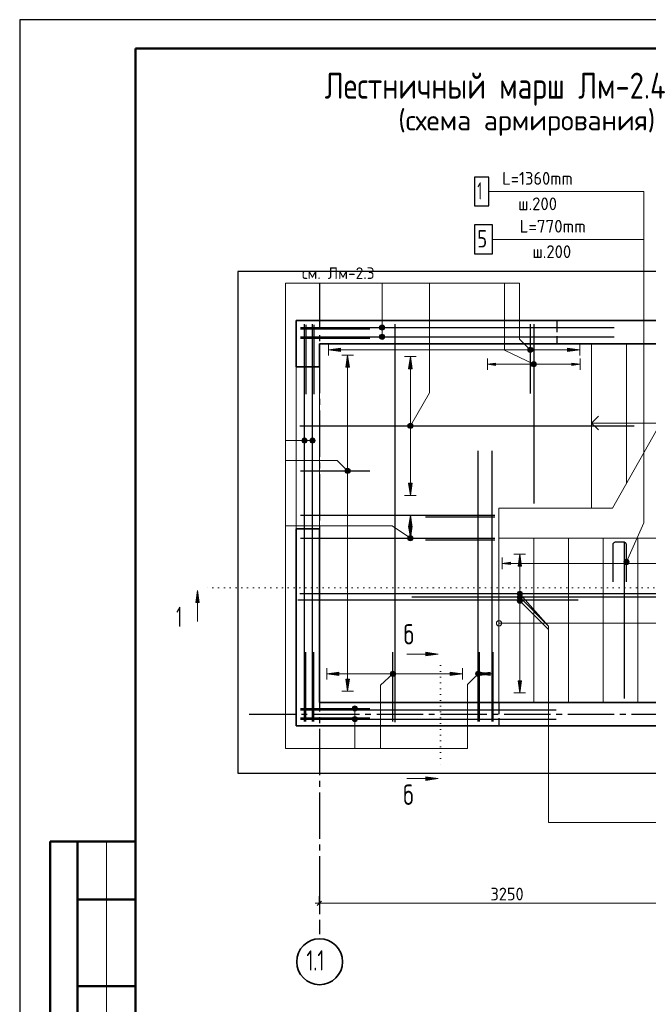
# Model space of a CAD drawing. Header units: millimetres. Extents: x 0 to 21000, y 0 to 14850.
# Tile 2 of 9: x 0 to 5428, y 6344 to 14850. Entities that reach past the tile are written whole.
import ezdxf

# ---------------------------------------------------------------- set-up
doc = ezdxf.new("R2010")
doc.units = ezdxf.units.MM
for name, pattern in [('______2', [135, 100, -35]), ('______5', [550, 400, -50, 50, -50]), ('______9', [50, 0, -50])]:
    doc.linetypes.add(name, pattern=pattern)
for name, color, linetype, lineweight in [('Standard', 7, 'Continuous', 25), ('Обрамление П-обр. равн.', 7, 'Continuous', 25), ('Общий01', 7, 'Continuous', 13), ('Общий02', 7, 'Continuous', 18), ('Позиционная метка линия выноска', 7, 'Continuous', 13), ('Размерная линия_ общее', 7, 'Continuous', 13), ('Текст_ общее', 7, 'Continuous', 25), ('Фоновоя арматура Х1', 7, 'Continuous', 25)]:
    doc.layers.add(name, color=color, linetype=linetype, lineweight=lineweight)
doc.layers.add('ЖБ Лестница', color=7, linetype='Continuous', lineweight=25, true_color=0xe0e0ff)
doc.layers.add('ЖБ Стена верхний уровень', color=7, linetype='Continuous', lineweight=25, true_color=0x006e00)
doc.layers.add('Оси', color=7, linetype='______5', true_color=0x656565)
doc.styles.add('ISOCPEUR', font='txt')

msp = doc.modelspace()

# ---------------------------------------------------------------- hatches: boundary and pattern name
at = {"layer": 'Обрамление П-обр. равн.', "linetype": 'Continuous', "lineweight": 13, "transparency": 33554687}
msp.add_hatch(color=7, dxfattribs=at).paths.add_polyline_path([(4236.7, 10143), (4166.7, 10153), (4236.7, 10163)], flags=16)
at = {"layer": 'Общий01', "linetype": 'Continuous', "lineweight": 13, "transparency": 33554687}
for points in [[(1520.1, 9814.9), (1535.1, 9919.9), (1550.1, 9814.9)], [(3508, 9385), (3613, 9370), (3508, 9355)], [(3508, 8308.4), (3613, 8293.4), (3508, 8278.4)]]:
    msp.add_hatch(color=7, dxfattribs=at).paths.add_polyline_path(points, flags=16)
at = {"layer": 'Общий02', "linetype": 'Continuous', "lineweight": 13, "transparency": 33554687}
for points in [[(2771.3, 11983.1), (2666.3, 11998.1), (2771.3, 12013.1)], [(2816.5, 11847.4), (2831.5, 11952.4), (2846.5, 11847.4)], [(2816.5, 11847.4), (2831.5, 11952.4), (2846.5, 11847.4)], [(3358.3, 11834.9), (3373.3, 11939.9), (3388.3, 11834.9)], [(3358.1, 10465.3), (3373.1, 10570.3), (3388.1, 10465.3)], [(4303.1, 10128.3), (4318.1, 10233.3), (4333.1, 10128.3)], [(3717.8, 9214.1), (3822.8, 9199.1), (3717.8, 9184.2)], [(3717.8, 9214.1), (3822.8, 9199.1), (3717.8, 9184.2)], [(3973.5, 9214.1), (4078.5, 9199.1), (3973.5, 9184.2)], [(3973.5, 9214.1), (4078.5, 9199.1), (3973.5, 9184.2)]]:
    msp.add_hatch(color=7, dxfattribs=at).paths.add_polyline_path(points, flags=16)
for points in [[(4730.3, 11983.1), (4835.3, 11998.1), (4730.3, 12013.1)], [(3358.3, 10845.2), (3373.3, 10740.2), (3388.3, 10845.2)], [(3358.1, 10475.3), (3373.1, 10370.3), (3388.1, 10475.3)], [(2755.8, 9214.1), (2650.8, 9199.1), (2755.8, 9184.2)], [(2755.8, 9214.1), (2650.8, 9199.1), (2755.8, 9184.2)], [(4063.5, 9214.1), (3958.5, 9199.1), (4063.5, 9184.2)], [(4063.5, 9214.1), (3958.5, 9199.1), (4063.5, 9184.2)], [(2816.5, 9153.4), (2831.5, 9048.4), (2846.5, 9153.4)], [(2816.5, 9153.4), (2831.5, 9048.4), (2846.5, 9153.4)], [(4303.1, 9138.6), (4318.1, 9033.6), (4333.1, 9138.6)]]:
    msp.add_hatch(color=7, dxfattribs=at).paths.add_polyline_path(points)
at = {"layer": 'Текст_ общее', "linetype": 'Continuous', "lineweight": 13, "transparency": 33554687}
for points in [[(3148.1, 12201.6), (3109.4, 12201.6), (3106.2, 12190.4)], [(3148.1, 12201.6), (3106.2, 12190.4), (3151.2, 12190.4)], [(3151.2, 12190.4), (3106.2, 12190.4), (3109.4, 12179.1)], [(3140, 12209.7), (3117.5, 12209.7), (3109.4, 12201.6)], [(3140, 12209.7), (3109.4, 12201.6), (3148.1, 12201.6)], [(3151.2, 12190.4), (3109.4, 12179.1), (3148.1, 12179.1)], [(3148.1, 12179.1), (3109.4, 12179.1), (3117.5, 12171)], [(3117.5, 12209.7), (3140, 12209.7), (3128.7, 12212.9)], [(3148.1, 12179.1), (3117.5, 12171), (3140, 12171)], [(3140, 12171), (3117.5, 12171), (3128.7, 12167.9)], [(3148.1, 12121.6), (3109.4, 12121.6), (3106.2, 12110.4)], [(3148.1, 12121.6), (3106.2, 12110.4), (3151.2, 12110.4)], [(3151.2, 12110.4), (3106.2, 12110.4), (3109.4, 12099.1)], [(3140, 12129.7), (3117.5, 12129.7), (3109.4, 12121.6)], [(3140, 12129.7), (3109.4, 12121.6), (3148.1, 12121.6)], [(3151.2, 12110.4), (3109.4, 12099.1), (3148.1, 12099.1)], [(3148.1, 12099.1), (3109.4, 12099.1), (3117.5, 12091)], [(3117.5, 12129.7), (3140, 12129.7), (3128.7, 12132.9)], [(3148.1, 12099.1), (3117.5, 12091), (3140, 12091)], [(3140, 12091), (3117.5, 12091), (3128.7, 12087.9)], [(4387.4, 12003.9), (4403.3, 12019.8), (4393.1, 12014.1)], [(4403.3, 12019.8), (4387.4, 12003.9), (4387.4, 11992.4)], [(4403.3, 12019.8), (4387.4, 11992.4), (4414.8, 12019.8)], [(4414.8, 12019.8), (4387.4, 11992.4), (4393.1, 11982.2)], [(4414.8, 12019.8), (4393.1, 11982.2), (4424.9, 12014.1)], [(4424.9, 12014.1), (4393.1, 11982.2), (4403.3, 11976.5)], [(4424.9, 12014.1), (4403.3, 11976.5), (4430.7, 12003.9)], [(4430.7, 12003.9), (4403.3, 11976.5), (4414.8, 11976.5)], [(4430.7, 12003.9), (4414.8, 11976.5), (4430.7, 11992.4)], [(4430.7, 11992.4), (4414.8, 11976.5), (4424.9, 11982.2)], [(4416, 11872.3), (4425.8, 11892.5), (4418, 11883.8)], [(4425.8, 11892.5), (4416, 11872.3), (4419.7, 11861.5)], [(4425.8, 11892.5), (4419.7, 11861.5), (4436.6, 11896.3)], [(4436.6, 11896.3), (4419.7, 11861.5), (4428.5, 11853.7)], [(4436.6, 11896.3), (4428.5, 11853.7), (4448.1, 11894.2)], [(4448.1, 11894.2), (4428.5, 11853.7), (4440, 11851.7)], [(4448.1, 11894.2), (4440, 11851.7), (4456.8, 11886.5)], [(4456.8, 11886.5), (4440, 11851.7), (4450.8, 11855.4)], [(4456.8, 11886.5), (4450.8, 11855.4), (4460.6, 11875.7)], [(4460.6, 11875.7), (4450.8, 11855.4), (4458.5, 11864.2)], [(3392.8, 11329.2), (3353.8, 11351.8), (3350.9, 11340.5)], [(3392.8, 11329.2), (3350.9, 11340.5), (3384.4, 11321.1)], [(3384.4, 11321.1), (3350.9, 11340.5), (3353.9, 11329.4)], [(3395.7, 11340.6), (3362.2, 11360), (3353.8, 11351.8)], [(3395.7, 11340.6), (3353.8, 11351.8), (3392.8, 11329.2)], [(3384.4, 11321.1), (3353.9, 11329.4), (3373.3, 11318.2)], [(3373.3, 11318.2), (3353.9, 11329.4), (3362, 11321.1)], [(3392.7, 11351.6), (3373.3, 11362.9), (3362.2, 11360)], [(3392.7, 11351.6), (3362.2, 11360), (3395.7, 11340.6)], [(3373.3, 11362.9), (3392.7, 11351.6), (3384.6, 11360)], [(2439.3, 11225.4), (2447.4, 11194.8), (2447.4, 11233.5)], [(2447.4, 11233.5), (2458.6, 11191.6), (2458.6, 11236.6)], [(2447.4, 11233.5), (2447.4, 11194.8), (2458.6, 11191.6)], [(2458.6, 11236.6), (2458.6, 11191.6), (2469.9, 11194.8)], [(2458.6, 11236.6), (2469.9, 11194.8), (2469.9, 11233.5)], [(2469.9, 11233.5), (2469.9, 11194.8), (2478, 11202.9)], [(2469.9, 11233.5), (2478, 11202.9), (2478, 11225.4)], [(2509.3, 11225.4), (2517.4, 11194.8), (2517.4, 11233.5)], [(2517.4, 11233.5), (2528.6, 11191.6), (2528.6, 11236.6)], [(2517.4, 11233.5), (2517.4, 11194.8), (2528.6, 11191.6)], [(2528.6, 11236.6), (2528.6, 11191.6), (2539.9, 11194.8)], [(2528.6, 11236.6), (2539.9, 11194.8), (2539.9, 11233.5)], [(2539.9, 11233.5), (2539.9, 11194.8), (2548, 11202.9)], [(2539.9, 11233.5), (2548, 11202.9), (2548, 11225.4)], [(2439.3, 11202.9), (2439.3, 11225.4), (2436.1, 11214.1)], [(2439.3, 11225.4), (2439.3, 11202.9), (2447.4, 11194.8)], [(2478, 11225.4), (2478, 11202.9), (2481.1, 11214.1)], [(2509.3, 11202.9), (2509.3, 11225.4), (2506.1, 11214.1)], [(2509.3, 11225.4), (2509.3, 11202.9), (2517.4, 11194.8)], [(2548, 11225.4), (2548, 11202.9), (2551.1, 11214.1)], [(2809.9, 10958.2), (2825.9, 10974), (2815.7, 10968.4)], [(2825.9, 10974), (2809.9, 10958.2), (2809.9, 10946.7)], [(2825.9, 10974), (2809.9, 10946.7), (2837.3, 10974)], [(2837.3, 10974), (2809.9, 10946.7), (2815.5, 10936.5)], [(2837.3, 10974), (2815.5, 10936.5), (2847.5, 10968.2)], [(2847.5, 10968.2), (2815.5, 10936.5), (2825.7, 10930.8)], [(2847.5, 10968.2), (2825.7, 10930.8), (2853.2, 10958)], [(2853.2, 10958), (2825.7, 10930.8), (2837.1, 10930.7)], [(2853.2, 10958), (2837.1, 10930.7), (2853.1, 10946.5)], [(2853.1, 10946.5), (2837.1, 10930.7), (2847.3, 10936.4)], [(3350.8, 10371.9), (3363.4, 10390.5), (3354.5, 10382.9)], [(3363.4, 10390.5), (3350.8, 10371.9), (3353, 10360.6)], [(3363.4, 10390.5), (3353, 10360.6), (3374.7, 10392.7)], [(3374.7, 10392.7), (3353, 10360.6), (3360.5, 10351.7)], [(3374.7, 10392.7), (3360.5, 10351.7), (3385.8, 10389)], [(3385.8, 10389), (3360.5, 10351.7), (3371.6, 10348)], [(3385.8, 10389), (3371.6, 10348), (3393.3, 10380)], [(3393.3, 10380), (3371.6, 10348), (3382.9, 10350.2)], [(3393.3, 10380), (3382.9, 10350.2), (3395.5, 10368.8)], [(3395.5, 10368.8), (3382.9, 10350.2), (3391.8, 10357.7)], [(5260.7, 10156.4), (5219.5, 10174.6), (5217.8, 10163)], [(5260.7, 10156.4), (5217.8, 10163), (5253.2, 10147.4)], [(5253.2, 10147.4), (5217.8, 10163), (5222, 10152.3)], [(5262.3, 10168), (5226.9, 10183.6), (5219.5, 10174.6)], [(5262.3, 10168), (5219.5, 10174.6), (5260.7, 10156.4)], [(5253.2, 10147.4), (5222, 10152.3), (5242.6, 10143.3)], [(5242.6, 10143.3), (5222, 10152.3), (5231, 10144.9)], [(5258.2, 10178.7), (5237.6, 10187.7), (5226.9, 10183.6)], [(5258.2, 10178.7), (5226.9, 10183.6), (5262.3, 10168)], [(5237.6, 10187.7), (5258.2, 10178.7), (5249.1, 10186.1)], [(4296.2, 9886.1), (4325.1, 9911.8), (4313.7, 9912.5)], [(4296.2, 9886.1), (4313.7, 9912.5), (4296.9, 9897.5)], [(4301.3, 9875.6), (4325.1, 9911.8), (4296.2, 9886.1)], [(4302.2, 9844.7), (4323.9, 9882.2), (4296.5, 9854.9)], [(4296.5, 9854.9), (4323.9, 9882.2), (4312.5, 9882.2)], [(4296.5, 9854.9), (4312.5, 9882.2), (4296.5, 9866.3)], [(4296.5, 9866.3), (4312.5, 9882.2), (4302.3, 9876.5)], [(4296.9, 9897.5), (4313.7, 9912.5), (4303.2, 9907.4)], [(4301.3, 9875.6), (4335, 9905.5), (4325.1, 9911.8)], [(4311.1, 9869.3), (4335, 9905.5), (4301.3, 9875.6)], [(4302.2, 9844.7), (4334.1, 9876.4), (4323.9, 9882.2)], [(4312.4, 9838.9), (4334.1, 9876.4), (4302.2, 9844.7)], [(4311.1, 9869.3), (4340.1, 9895), (4335, 9905.5)], [(4322.6, 9868.6), (4340.1, 9895), (4311.1, 9869.3)], [(4312.4, 9838.9), (4339.8, 9866.2), (4334.1, 9876.4)], [(4322.6, 9868.6), (4339.4, 9883.5), (4340.1, 9895)], [(4339.4, 9883.5), (4322.6, 9868.6), (4333.1, 9873.7)], [(4302.2, 9814.6), (4323.9, 9852.2), (4296.5, 9824.8)], [(4296.5, 9824.8), (4323.9, 9852.2), (4312.4, 9852.2)], [(4296.5, 9824.8), (4312.4, 9852.2), (4296.5, 9836.3)], [(4296.5, 9836.3), (4312.4, 9852.2), (4302.2, 9846.4)], [(4302.2, 9814.6), (4334, 9846.4), (4323.9, 9852.2)], [(4312.4, 9808.9), (4334, 9846.4), (4302.2, 9814.6)], [(4323.8, 9838.9), (4339.8, 9866.2), (4312.4, 9838.9)], [(4312.4, 9808.9), (4339.8, 9836.3), (4334, 9846.4)], [(4323.9, 9808.9), (4339.8, 9836.3), (4312.4, 9808.9)], [(4323.8, 9838.9), (4339.8, 9854.7), (4339.8, 9866.2)], [(4339.8, 9854.7), (4323.8, 9838.9), (4334, 9844.6)], [(4323.9, 9808.9), (4339.8, 9824.8), (4339.8, 9836.3)], [(4339.8, 9824.8), (4323.9, 9808.9), (4334, 9814.6)], [(3200.9, 9194.3), (3227.6, 9177.3), (3201.4, 9205.8)], [(3216.2, 9177.8), (3200.9, 9194.3), (3206.2, 9183.9)], [(3200.9, 9194.3), (3216.2, 9177.8), (3227.6, 9177.3)], [(3201.4, 9205.8), (3238, 9182.6), (3207.5, 9215.7)], [(3201.4, 9205.8), (3227.6, 9177.3), (3238, 9182.6)], [(3207.5, 9215.7), (3244.2, 9192.5), (3218, 9221)], [(3207.5, 9215.7), (3238, 9182.6), (3244.2, 9192.5)], [(3218, 9221), (3244.2, 9192.5), (3244.6, 9204)], [(3218, 9221), (3244.6, 9204), (3229.4, 9220.5)], [(3229.4, 9220.5), (3244.6, 9204), (3239.3, 9214.4)], [(3936.9, 9204.9), (3974.4, 9183.2), (3942.6, 9215.1)], [(3936.9, 9193.4), (3964.3, 9177.5), (3936.9, 9204.9)], [(3936.9, 9204.9), (3964.3, 9177.5), (3974.4, 9183.2)], [(3952.8, 9177.5), (3936.9, 9193.4), (3942.6, 9183.2)], [(3936.9, 9193.4), (3952.8, 9177.5), (3964.3, 9177.5)], [(3942.6, 9215.1), (3980.2, 9193.4), (3952.8, 9220.8)], [(3942.6, 9215.1), (3974.4, 9183.2), (3980.2, 9193.4)], [(3952.8, 9220.8), (3980.2, 9193.4), (3980.2, 9204.9)], [(3952.8, 9220.8), (3980.2, 9204.9), (3964.3, 9220.8)], [(3964.3, 9220.8), (3980.2, 9204.9), (3974.4, 9215.1)], [(2872, 8900.1), (2917, 8900.1), (2913.9, 8911.3)], [(2872, 8900.1), (2913.9, 8911.3), (2875.2, 8911.3)], [(2875.2, 8888.8), (2917, 8900.1), (2872, 8900.1)], [(2875.2, 8911.3), (2913.9, 8911.3), (2905.8, 8919.4)], [(2875.2, 8911.3), (2905.8, 8919.4), (2883.3, 8919.4)], [(2875.2, 8888.8), (2913.9, 8888.8), (2917, 8900.1)], [(2883.3, 8880.7), (2913.9, 8888.8), (2875.2, 8888.8)], [(2883.3, 8919.4), (2905.8, 8919.4), (2894.5, 8922.6)], [(2883.3, 8880.7), (2905.8, 8880.7), (2913.9, 8888.8)], [(2905.8, 8880.7), (2883.3, 8880.7), (2894.5, 8877.6)], [(2872, 8808.1), (2917, 8808.1), (2913.9, 8819.4)], [(2872, 8808.1), (2913.9, 8819.4), (2875.2, 8819.4)], [(2875.2, 8796.9), (2917, 8808.1), (2872, 8808.1)], [(2875.2, 8819.4), (2913.9, 8819.4), (2905.8, 8827.5)], [(2875.2, 8819.4), (2905.8, 8827.5), (2883.3, 8827.5)], [(2875.2, 8796.9), (2913.9, 8796.9), (2917, 8808.1)], [(2883.3, 8788.8), (2913.9, 8796.9), (2875.2, 8796.9)], [(2883.3, 8827.5), (2905.8, 8827.5), (2894.5, 8830.6)], [(2883.3, 8788.8), (2905.8, 8788.8), (2913.9, 8796.9)], [(2905.8, 8788.8), (2883.3, 8788.8), (2894.5, 8785.6)]]:
    msp.add_hatch(color=7, dxfattribs=at).paths.add_polyline_path(points)
at = {"layer": 'Фоновоя арматура Х1', "linetype": 'Continuous', "lineweight": 13, "transparency": 33554687}
msp.add_hatch(color=7, dxfattribs=at).paths.add_polyline_path([(4108.3, 11864), (4038.3, 11874), (4108.3, 11884)], flags=16)
msp.add_hatch(color=7, dxfattribs=at).paths.add_polyline_path([(4108.3, 11864), (4038.3, 11874), (4108.3, 11884)], flags=16)
msp.add_hatch(color=7, dxfattribs=at).paths.add_polyline_path([(4768.3, 11864), (4838.3, 11874), (4768.3, 11884)])
msp.add_hatch(color=7, dxfattribs=at).paths.add_polyline_path([(4768.3, 11864), (4838.3, 11874), (4768.3, 11884)])

# ---------------------------------------------------------------- linework, layer by layer
at = {"color": 7, "linetype": 'Continuous', "lineweight": 25, "transparency": 33554687}
for p, q in [((2424.6, 12190.4), (5132.6, 12190.3)), ((2424.6, 12190.4), (5132.6, 12190.3)), ((2458.5, 8786.5), (2458.7, 12219.4)), ((2458.5, 8786.5), (2458.7, 12219.4)), ((2528.5, 8786.5), (2528.7, 12219.4)), ((2528.5, 8786.5), (2528.7, 12219.4)), ((2424.6, 12110.4), (5132.6, 12110.3)), ((2424.6, 12110.4), (5132.6, 12110.3)), ((2419.4, 11340.5), (5305.7, 11340.5)), ((3958.5, 8786.5), (3958.7, 11124.7)), ((3958.5, 8786.5), (3958.7, 11124.7)), ((4078.5, 8786.5), (4078.7, 11124.7)), ((4078.5, 8786.5), (4078.7, 11124.7)), ((2424.6, 10570.4), (4102.6, 10570.3)), ((2424.6, 10570.4), (4102.6, 10570.3)), ((2424.6, 10370.4), (4102.6, 10370.3)), ((2424.6, 10370.4), (4102.6, 10370.3)), ((2419.6, 9891.6), (8492.6, 9891.6)), ((9057.6, 9860.5), (3384.7, 9860.5)), ((2424.6, 8888.1), (4632.6, 8888.2)), ((2424.6, 8888.1), (4632.6, 8888.2)), ((2424.6, 8808.1), (4632.6, 8808.2)), ((2424.6, 8808.1), (4632.6, 8808.2))]:
    msp.add_line(p, q, dxfattribs=at)
at = {"layer": 'Standard', "color": 7, "linetype": 'Continuous', "lineweight": 25, "transparency": 33554687}
msp.add_line((1000, 14600), (1000, 529.1), dxfattribs=at)
at = {"layer": 'Standard', "color": 7, "linetype": 'Continuous', "lineweight": 50, "transparency": 33554687}
for p, q in [((3.1, 7750), (0, 7750)), ((1000, 7750), (263.4, 7750)), ((263.4, 7750), (263.4, 4500)), ((263.4, 7750), (263.4, 4500)), ((500, 7750), (500, 4500)), ((1000, 7250), (500, 7250)), ((1000, 6500), (500, 6500))]:
    msp.add_line(p, q, dxfattribs=at)
at = {"layer": 'Standard', "color": 7, "linetype": 'Continuous', "lineweight": 13, "transparency": 33554687}
msp.add_line((750, 7750), (750, 4500), dxfattribs=at)
at = {"layer": 'Standard', "color": 7, "linetype": 'Continuous', "lineweight": 25, "transparency": 33554687}
msp.add_lwpolyline([(0, 0), (21000, 0), (21000, 14850), (0, 14850), (0, 0)], close=True, dxfattribs=at)
at = {"layer": 'Standard', "color": 7, "linetype": 'Continuous', "lineweight": 13, "transparency": 33554687}
msp.add_lwpolyline([(21000, 14850), (0, 14850), (0, 0), (21000, 0), (21000, 14850)], dxfattribs=at)
at = {"layer": 'Standard', "color": 7, "linetype": 'Continuous', "lineweight": 50, "transparency": 33554687}
msp.add_lwpolyline([(1000, 14600), (20750, 14600), (20750, 250), (1000, 250), (1000, 14600)], close=True, dxfattribs=at)
at = {"layer": 'Standard', "color": 254, "linetype": 'Continuous', "lineweight": 25, "true_color": 0xc4c4ff, "transparency": 33554687}
msp.add_lwpolyline([(1883, 8340.8), (9518.9, 8340.8), (9518.9, 12673.7), (1883, 12673.7), (1883, 8340.8)], dxfattribs=at)
at = {"layer": 'ЖБ Лестница', "color": 253, "linetype": 'Continuous', "lineweight": 13, "true_color": 0xa0a0a0, "transparency": 33554687}
for p, q in [((4938.6, 12050.5), (4938.6, 10630.5)), ((5118.6, 10630.5), (5918.4, 12050.5)), ((5238.6, 12050.5), (5238.6, 10843.6)), ((4998.6, 11425.5), (4938.6, 11365.5)), ((5538.6, 11365.5), (4938.6, 11365.5)), ((4938.6, 11365.5), (5013.6, 11365.5)), ((4938.6, 11365.5), (4938.6, 11365.5)), ((4938.6, 11365.5), (4938.6, 11365.5)), ((4938.6, 11365.5), (4938.6, 11365.5)), ((4938.6, 11365.5), (4998.6, 11305.5)), ((4138.4, 10630.5), (4138.4, 10370.5)), ((5118.6, 10630.5), (4138.4, 10630.5)), ((4138.4, 10370.5), (4138.6, 10370.5)), ((5776.8, 10370.5), (4138.6, 10370.5)), ((4138.6, 10370.5), (4138.6, 9635.5)), ((4438.6, 10370.5), (4438.6, 8950.5)), ((4738.6, 10370.5), (4738.6, 8950.5)), ((5038.6, 10370.5), (5038.6, 8950.5)), ((5338.6, 10370.5), (5338.6, 8950.5)), ((4116.1, 9635.5), (4116.1, 9635.5)), ((4138.6, 9658), (4138.6, 9658)), ((4138.6, 9635.5), (4138.6, 8950.5)), ((4138.6, 9635.5), (7438.6, 9635.5)), ((4138.6, 9613), (4138.6, 9613)), ((4161.1, 9635.5), (4161.1, 9635.5))]:
    msp.add_line(p, q, dxfattribs=at)
msp.add_circle((4138.6, 9635.5), 22.5, dxfattribs=at)
at = {"layer": 'ЖБ Стена верхний уровень', "color": 7, "linetype": 'Continuous', "lineweight": 35, "transparency": 33554687}
for p, q in [((2388.6, 12250.5), (2388.6, 12050.5)), ((9088.6, 12250.5), (2388.6, 12250.5)), ((2388.6, 12050.5), (2388.6, 11850.5)), ((2588.6, 12050.5), (8888.6, 12050.5)), ((2588.6, 11850.5), (2588.6, 12050.5)), ((2388.6, 11850.5), (2588.6, 11850.5)), ((2388.6, 10450.5), (2388.6, 8950.5)), ((2588.6, 10450.5), (2388.6, 10450.5)), ((2588.6, 8950.5), (2588.6, 10450.5)), ((2388.6, 8950.5), (2388.6, 8750.5)), ((5058.6, 8950.5), (2588.6, 8950.5)), ((8888.6, 8950.5), (5058.6, 8950.5)), ((2388.6, 8750.5), (5058.6, 8750.5)), ((5058.6, 8750.5), (8888.6, 8750.5))]:
    msp.add_line(p, q, dxfattribs=at)
at = {"layer": 'ЖБ Стена верхний уровень', "color": 253, "linetype": '______2', "lineweight": -3, "true_color": 0xababab, "transparency": 33554687}
for p, q in [((4638.4, 12250.5), (4638.4, 12050.5)), ((4138.6, 8950.5), (4138.6, 8750.5))]:
    msp.add_line(p, q, dxfattribs=at)
at = {"layer": 'ЖБ Стена верхний уровень', "color": 7, "linetype": 'Continuous', "lineweight": 18, "transparency": 33554687}
for p, q in [((2388.6, 10450.5), (2388.6, 11850.5)), ((2588.6, 11850.5), (2588.6, 10450.5))]:
    msp.add_line(p, q, dxfattribs=at)
at = {"layer": 'Обрамление П-обр. равн.', "color": 7, "linetype": 'Continuous', "lineweight": 25, "transparency": 33554687}
for p, q in [((2424.6, 12178.4), (3023.2, 12178.4)), ((2470.8, 12214.5), (2470.8, 11616)), ((2540.8, 12214.5), (2540.8, 11616)), ((4409, 12219.5), (4409, 11621)), ((2424.6, 12098.4), (3023.2, 12098.4)), ((2424.6, 10952.4), (3023.2, 10952.4)), ((4102.6, 10552.4), (3504, 10552.4)), ((4102.6, 10352.4), (3504, 10352.4)), ((2401.5, 9837), (4821.5, 9837)), ((2470.8, 8786.2), (2470.8, 9384.8)), ((2540.8, 8786.2), (2540.8, 9384.8)), ((3222.8, 8786.2), (3222.8, 9384.8)), ((3969.2, 8786.2), (3969.2, 9384.8)), ((4089.2, 8786.2), (4089.2, 9384.8)), ((2424.6, 8900.1), (3023.2, 8900.1)), ((2424.6, 8820.1), (3023.2, 8820.1))]:
    msp.add_line(p, q, dxfattribs=at)
at = {"layer": 'Обрамление П-обр. равн.', "color": 251, "linetype": 'Continuous', "lineweight": 13, "true_color": 0x494949, "transparency": 33554687}
for p, q in [((4166.7, 10153), (4166.7, 10203)), ((4166.7, 10153), (4236.7, 10163)), ((4236.7, 10143), (4166.7, 10153)), ((4166.7, 10153), (4166.7, 10103)), ((4166.7, 10153), (4166.7, 10153)), ((4236.7, 10163), (4236.7, 10143)), ((4236.7, 10153), (7495.6, 10153))]:
    msp.add_line(p, q, dxfattribs=at)
at = {"layer": 'Обрамление П-обр. равн.', "color": 7, "linetype": 'Continuous', "lineweight": 25, "transparency": 33554687}
for points in [[(3926.3, 12827.1), (4081.3, 12827.1), (4081.3, 13077.1), (3926.3, 13077.1), (3926.3, 12827.1)], [(5240.1, 9995), (5240.1, 10313.1), (5239.5, 10317.3), (5238, 10321.7), (5235.8, 10325.7), (5233, 10329), (5229.7, 10331.8), (5225.7, 10334), (5221.4, 10335.4), (5217.1, 10336), (5143.4, 10336), (5139.2, 10335.4), (5134.8, 10334), (5130.8, 10331.8), (5127.5, 10329), (5124.7, 10325.7), (5122.5, 10321.7), (5121.1, 10317.3), (5120.5, 10313.1), (5120.5, 9995)]]:
    msp.add_lwpolyline(points, dxfattribs=at)
at = {"layer": 'Общий01', "color": 7, "linetype": 'Continuous', "lineweight": 13, "transparency": 33554687}
for p, q in [((1520.1, 9814.9), (1535.1, 9919.9)), ((1535.1, 9919.9), (1535.1, 9649.9)), ((1535.1, 9919.9), (1535.1, 9919.9)), ((1535.1, 9919.9), (1535.1, 9919.9)), ((1535.1, 9919.9), (1535.1, 9919.9)), ((1535.1, 9919.9), (1550.1, 9814.9)), ((1550.1, 9814.9), (1520.1, 9814.9)), ((1535.1, 9814.9), (1535.1, 9807.4)), ((3613, 9370), (3343, 9370)), ((3508, 9370), (3500.5, 9370)), ((3508, 9355), (3508, 9385)), ((3508, 9385), (3613, 9370)), ((3613, 9370), (3508, 9355)), ((3613, 9370), (3613, 9370)), ((3613, 9370), (3613, 9370)), ((3613, 9370), (3613, 9370)), ((3613, 8293.4), (3343, 8293.4)), ((3508, 8293.4), (3500.5, 8293.4)), ((3508, 8278.4), (3508, 8308.4)), ((3508, 8308.4), (3613, 8293.4)), ((3613, 8293.4), (3508, 8278.4)), ((3613, 8293.4), (3613, 8293.4)), ((3613, 8293.4), (3613, 8293.4)), ((3613, 8293.4), (3613, 8293.4))]:
    msp.add_line(p, q, dxfattribs=at)
at = {"layer": 'Общий01', "color": 7, "linetype": '______9', "lineweight": 13, "transparency": 33554687}
for p, q in [((10635.7, 9941.5), (1611.9, 9941.5)), ((3634.6, 9270.1), (3634.6, 8370.2))]:
    msp.add_line(p, q, dxfattribs=at)
at = {"layer": 'Общий02', "color": 251, "linetype": 'Continuous', "lineweight": 13, "true_color": 0x494949, "transparency": 33554687}
for p, q in [((2666.3, 12048.1), (2666.3, 11948.1)), ((2666.3, 11998.1), (2771.3, 12013.1)), ((2666.3, 11998.1), (4835.3, 11998.1)), ((2666.3, 11998.1), (2666.3, 11998.1)), ((2666.3, 11998.1), (2666.3, 11998.1)), ((2666.3, 11998.1), (2666.3, 11998.1)), ((2771.3, 11983.1), (2666.3, 11998.1)), ((2771.3, 12013.1), (2771.3, 11983.1)), ((2771.3, 11998.1), (2778.8, 11998.1)), ((4730.3, 11998.1), (4722.8, 11998.1)), ((4835.3, 11998.1), (4730.3, 12013.1)), ((4730.3, 12013.1), (4730.3, 11983.1)), ((4730.3, 11983.1), (4835.3, 11998.1)), ((4835.3, 12048.1), (4835.3, 11948.1)), ((4835.3, 11998.1), (4835.3, 11998.1)), ((4835.3, 11998.1), (4835.3, 11998.1)), ((4835.3, 11998.1), (4835.3, 11998.1)), ((2881.5, 11952.4), (2781.5, 11952.4)), ((2881.5, 11952.4), (2781.5, 11952.4)), ((2816.5, 11847.4), (2831.5, 11952.4)), ((2816.5, 11847.4), (2831.5, 11952.4)), ((2831.5, 11952.4), (2831.5, 9048.4)), ((2831.5, 11952.4), (2831.5, 11952.4)), ((2831.5, 11952.4), (2831.5, 11952.4)), ((2831.5, 11952.4), (2831.5, 11952.4)), ((2831.5, 11952.4), (2846.5, 11847.4)), ((2831.5, 11952.4), (2831.5, 9048.4)), ((2831.5, 11952.4), (2831.5, 11952.4)), ((2831.5, 11952.4), (2831.5, 11952.4)), ((2831.5, 11952.4), (2831.5, 11952.4)), ((2831.5, 11952.4), (2846.5, 11847.4)), ((3423.3, 11939.9), (3323.3, 11939.9)), ((3358.3, 11834.9), (3373.3, 11939.9)), ((3373.3, 11939.9), (3373.3, 10740.2)), ((3373.3, 11939.9), (3373.3, 11939.9)), ((3373.3, 11939.9), (3373.3, 11939.9)), ((3373.3, 11939.9), (3373.3, 11939.9)), ((3373.3, 11939.9), (3388.3, 11834.9)), ((2846.5, 11847.4), (2816.5, 11847.4)), ((2846.5, 11847.4), (2816.5, 11847.4)), ((2831.5, 11847.4), (2831.5, 11839.9)), ((2831.5, 11847.4), (2831.5, 11839.9)), ((3388.3, 11834.9), (3358.3, 11834.9)), ((3373.3, 11834.9), (3373.3, 11827.4)), ((3388.3, 10845.2), (3358.3, 10845.2)), ((3358.3, 10845.2), (3373.3, 10740.2)), ((3373.3, 10845.2), (3373.3, 10852.7)), ((3373.3, 10740.2), (3388.3, 10845.2)), ((3423.3, 10740.2), (3323.3, 10740.2)), ((3373.3, 10740.2), (3373.3, 10740.2)), ((3373.3, 10740.2), (3373.3, 10740.2)), ((3373.3, 10740.2), (3373.3, 10740.2)), ((3423.1, 10570.3), (3323.1, 10570.3)), ((3358.1, 10465.3), (3373.1, 10570.3)), ((3373.1, 10570.3), (3373.1, 10370.3)), ((3373.1, 10570.3), (3373.1, 10570.3)), ((3373.1, 10570.3), (3373.1, 10570.3)), ((3373.1, 10570.3), (3373.1, 10570.3)), ((3373.1, 10570.3), (3388.1, 10465.3)), ((3388.1, 10475.3), (3358.1, 10475.3)), ((3358.1, 10475.3), (3373.1, 10370.3)), ((3388.1, 10465.3), (3358.1, 10465.3)), ((3373.1, 10475.3), (3373.1, 10482.8)), ((3373.1, 10370.3), (3388.1, 10475.3)), ((3373.1, 10465.3), (3373.1, 10457.8)), ((3423.1, 10370.3), (3323.1, 10370.3)), ((3373.1, 10370.3), (3373.1, 10370.3)), ((3373.1, 10370.3), (3373.1, 10370.3)), ((3373.1, 10370.3), (3373.1, 10370.3)), ((4368.1, 10233.3), (4268.1, 10233.3)), ((4303.1, 10128.3), (4318.1, 10233.3)), ((4318.1, 10233.3), (4318.1, 9033.6)), ((4318.1, 10233.3), (4318.1, 10233.3)), ((4318.1, 10233.3), (4318.1, 10233.3)), ((4318.1, 10233.3), (4318.1, 10233.3)), ((4318.1, 10233.3), (4333.1, 10128.3)), ((4333.1, 10128.3), (4303.1, 10128.3)), ((4318.1, 10128.3), (4318.1, 10120.8)), ((2650.8, 9149.1), (2650.8, 9249.1)), ((2650.8, 9149.1), (2650.8, 9249.1)), ((2755.8, 9214.1), (2650.8, 9199.1)), ((2755.8, 9214.1), (2650.8, 9199.1)), ((3822.8, 9199.1), (2650.8, 9199.1)), ((2650.8, 9199.1), (2650.8, 9199.1)), ((2650.8, 9199.1), (2650.8, 9199.1)), ((2650.8, 9199.1), (2650.8, 9199.1)), ((2650.8, 9199.1), (2755.8, 9184.2)), ((3822.8, 9199.1), (2650.8, 9199.1)), ((2650.8, 9199.1), (2650.8, 9199.1)), ((2650.8, 9199.1), (2650.8, 9199.1)), ((2650.8, 9199.1), (2650.8, 9199.1)), ((2650.8, 9199.1), (2755.8, 9184.2)), ((2755.8, 9184.2), (2755.8, 9214.1)), ((2755.8, 9184.2), (2755.8, 9214.1)), ((2755.8, 9199.1), (2763.3, 9199.1)), ((2755.8, 9199.1), (2763.3, 9199.1)), ((3717.8, 9199.1), (3710.3, 9199.1)), ((3717.8, 9199.1), (3710.3, 9199.1)), ((3717.8, 9184.2), (3717.8, 9214.1)), ((3717.8, 9214.1), (3822.8, 9199.1)), ((3717.8, 9184.2), (3717.8, 9214.1)), ((3717.8, 9214.1), (3822.8, 9199.1)), ((3822.8, 9199.1), (3717.8, 9184.2)), ((3822.8, 9199.1), (3717.8, 9184.2)), ((3822.8, 9149.1), (3822.8, 9249.1)), ((3822.8, 9149.1), (3822.8, 9249.1)), ((3822.8, 9199.1), (3822.8, 9199.1)), ((3822.8, 9199.1), (3822.8, 9199.1)), ((3822.8, 9199.1), (3822.8, 9199.1)), ((3822.8, 9199.1), (3822.8, 9199.1)), ((3822.8, 9199.1), (3822.8, 9199.1)), ((3822.8, 9199.1), (3822.8, 9199.1)), ((3958.5, 9149.1), (3958.5, 9249.1)), ((3958.5, 9149.1), (3958.5, 9249.1)), ((4063.5, 9214.1), (3958.5, 9199.1)), ((4063.5, 9214.1), (3958.5, 9199.1)), ((4078.5, 9199.1), (3958.5, 9199.1)), ((3958.5, 9199.1), (3958.5, 9199.1)), ((3958.5, 9199.1), (3958.5, 9199.1)), ((3958.5, 9199.1), (3958.5, 9199.1)), ((3958.5, 9199.1), (4063.5, 9184.2)), ((4078.5, 9199.1), (3958.5, 9199.1)), ((3958.5, 9199.1), (3958.5, 9199.1)), ((3958.5, 9199.1), (3958.5, 9199.1)), ((3958.5, 9199.1), (3958.5, 9199.1)), ((3958.5, 9199.1), (4063.5, 9184.2)), ((3973.5, 9199.1), (3966, 9199.1)), ((3973.5, 9199.1), (3966, 9199.1)), ((3973.5, 9184.2), (3973.5, 9214.1)), ((3973.5, 9214.1), (4078.5, 9199.1)), ((3973.5, 9184.2), (3973.5, 9214.1)), ((3973.5, 9214.1), (4078.5, 9199.1)), ((4078.5, 9199.1), (3973.5, 9184.2)), ((4078.5, 9199.1), (3973.5, 9184.2)), ((4063.5, 9184.2), (4063.5, 9214.1)), ((4063.5, 9184.2), (4063.5, 9214.1)), ((4063.5, 9199.1), (4071, 9199.1)), ((4063.5, 9199.1), (4071, 9199.1)), ((4078.5, 9149.1), (4078.5, 9249.1)), ((4078.5, 9149.1), (4078.5, 9249.1)), ((4078.5, 9199.1), (4078.5, 9199.1)), ((4078.5, 9199.1), (4078.5, 9199.1)), ((4078.5, 9199.1), (4078.5, 9199.1)), ((4078.5, 9199.1), (4078.5, 9199.1)), ((4078.5, 9199.1), (4078.5, 9199.1)), ((4078.5, 9199.1), (4078.5, 9199.1)), ((2846.5, 9153.4), (2816.5, 9153.4)), ((2816.5, 9153.4), (2831.5, 9048.4)), ((2846.5, 9153.4), (2816.5, 9153.4)), ((2816.5, 9153.4), (2831.5, 9048.4)), ((2831.5, 9153.4), (2831.5, 9160.9)), ((2831.5, 9153.4), (2831.5, 9160.9)), ((2831.5, 9048.4), (2846.5, 9153.4)), ((2831.5, 9048.4), (2846.5, 9153.4)), ((4333.1, 9138.6), (4303.1, 9138.6)), ((4303.1, 9138.6), (4318.1, 9033.6)), ((4318.1, 9138.6), (4318.1, 9146.1)), ((4318.1, 9033.6), (4333.1, 9138.6)), ((2881.5, 9048.4), (2781.5, 9048.4)), ((2881.5, 9048.4), (2781.5, 9048.4)), ((2831.5, 9048.4), (2831.5, 9048.4)), ((2831.5, 9048.4), (2831.5, 9048.4)), ((2831.5, 9048.4), (2831.5, 9048.4)), ((2831.5, 9048.4), (2831.5, 9048.4)), ((2831.5, 9048.4), (2831.5, 9048.4)), ((2831.5, 9048.4), (2831.5, 9048.4)), ((4368.1, 9033.6), (4268.1, 9033.6)), ((4318.1, 9033.6), (4318.1, 9033.6)), ((4318.1, 9033.6), (4318.1, 9033.6)), ((4318.1, 9033.6), (4318.1, 9033.6))]:
    msp.add_line(p, q, dxfattribs=at)
at = {"layer": 'Оси', "color": 8, "linetype": '______5', "lineweight": -3, "transparency": 33554687}
for p, q in [((2588.4, 12573.7), (2588.4, 6949.1)), ((1982.8, 8850.5), (9881.3, 8850.5))]:
    msp.add_line(p, q, dxfattribs=at)
at = {"layer": 'Оси', "color": 7, "linetype": 'Continuous', "lineweight": 35, "transparency": 33554687}
msp.add_circle((2589.7, 6711.6), 198.1, dxfattribs=at)
at = {"layer": 'Позиционная метка линия выноска', "color": 7, "linetype": 'Continuous', "lineweight": 13, "transparency": 33554687}
msp.add_lwpolyline([(5388.3, 12952.1), (5388.3, 12995.6), (5388.3, 13365.6), (4051.3, 13365.6)], dxfattribs=at)
at = {"layer": 'Размерная линия_ общее', "color": 7, "linetype": 'Continuous', "lineweight": 25, "transparency": 33554687}
msp.add_line((2569.7, 7197.8), (2607.2, 7235.3), dxfattribs=at)
at = {"layer": 'Размерная линия_ общее', "color": 253, "linetype": 'Continuous', "lineweight": -3, "true_color": 0xa0a0a0, "transparency": 33554687}
for q in [(2588.4, 7279.1), (2588.4, 7259.8), (2588.4, 7154.1)]:
    msp.add_line((2588.4, 7216.6), q, dxfattribs=at)
at = {"layer": 'Размерная линия_ общее', "color": 7, "linetype": 'Continuous', "lineweight": 13, "transparency": 33554687}
for q in [(2550.9, 7216.6), (5838.4, 7216.6)]:
    msp.add_line((2588.4, 7216.6), q, dxfattribs=at)
at = {"layer": 'Текст_ общее', "color": 7, "linetype": 'Continuous', "lineweight": 13, "transparency": 33554687}
for p, q in [((2436.5, 12573.7), (2295.5, 12573.7)), ((2295.5, 12573.7), (2295.5, 8553.1)), ((3128.8, 12573.7), (3128.7, 12190.4)), ((3106.2, 12190.4), (3106.2, 12190.4)), ((3128.7, 12212.9), (3128.7, 12212.9)), ((3128.7, 12190.4), (3128.7, 12110.4)), ((3128.7, 12167.9), (3128.7, 12167.9)), ((3151.2, 12190.4), (3151.2, 12190.4)), ((3106.2, 12110.4), (3106.2, 12110.4)), ((3128.7, 12132.9), (3128.7, 12132.9)), ((3128.7, 12087.9), (3128.7, 12087.9)), ((3151.2, 12110.4), (3151.2, 12110.4)), ((4393.1, 12014.1), (4393.1, 12014.1)), ((4424.9, 12014.1), (4424.9, 12014.1)), ((4393.1, 11982.2), (4393.1, 11982.2)), ((4424.9, 11982.2), (4424.9, 11982.2)), ((4418, 11883.8), (4418, 11883.8)), ((4428.5, 11853.7), (4428.5, 11853.7)), ((4448.1, 11894.2), (4448.1, 11894.2)), ((4458.5, 11864.2), (4458.5, 11864.2)), ((3353.8, 11351.8), (3353.8, 11351.8)), ((3362, 11321.1), (3362, 11321.1)), ((3384.6, 11360), (3384.6, 11360)), ((3392.8, 11329.2), (3392.8, 11329.2)), ((2458.6, 11236.6), (2458.6, 11236.6)), ((2528.6, 11236.6), (2528.6, 11236.6)), ((2295.5, 11214.1), (2528.6, 11214.1)), ((2418.6, 11214.1), (2458.6, 11214.1)), ((2436.1, 11214.1), (2436.1, 11214.1)), ((2458.6, 11191.6), (2458.6, 11191.6)), ((2481.1, 11214.1), (2481.1, 11214.1)), ((2506.1, 11214.1), (2506.1, 11214.1)), ((2528.6, 11191.6), (2528.6, 11191.6)), ((2551.1, 11214.1), (2551.1, 11214.1)), ((2295.5, 11043.3), (2741.5, 11043.3)), ((2741.5, 11043.3), (2831.5, 10952.4)), ((2815.5, 10936.5), (2815.5, 10936.5)), ((2815.7, 10968.4), (2815.7, 10968.4)), ((2847.3, 10936.4), (2847.3, 10936.4)), ((2847.5, 10968.2), (2847.5, 10968.2)), ((3354.5, 10382.9), (3354.5, 10382.9)), ((3385.8, 10389), (3385.8, 10389)), ((3360.5, 10351.7), (3360.5, 10351.7)), ((3391.8, 10357.7), (3391.8, 10357.7)), ((5219.5, 10174.6), (5219.5, 10174.6)), ((5231, 10144.9), (5231, 10144.9)), ((5249.1, 10186.1), (5249.1, 10186.1)), ((5260.7, 10156.4), (5260.7, 10156.4)), ((4301.3, 9875.6), (4301.3, 9875.6)), ((4302.3, 9876.5), (4302.3, 9876.5)), ((4303.2, 9907.4), (4303.2, 9907.4)), ((4566.7, 9610.5), (4318.1, 9890.5)), ((4333.1, 9873.7), (4333.1, 9873.7)), ((4334.1, 9876.4), (4334.1, 9876.4)), ((4335, 9905.5), (4335, 9905.5)), ((4302.2, 9846.4), (4302.2, 9846.4)), ((4302.2, 9844.7), (4302.2, 9844.7)), ((4302.2, 9814.6), (4302.2, 9814.6)), ((4334, 9846.4), (4334, 9846.4)), ((4334, 9844.6), (4334, 9844.6)), ((4334, 9814.6), (4334, 9814.6)), ((3207.5, 9215.7), (3207.5, 9215.7)), ((3239.3, 9214.4), (3239.3, 9214.4)), ((3942.6, 9215.1), (3942.6, 9215.1)), ((3974.4, 9215.1), (3974.4, 9215.1)), ((3206.2, 9183.9), (3206.2, 9183.9)), ((3238, 9182.6), (3238, 9182.6)), ((3942.6, 9183.2), (3942.6, 9183.2)), ((3974.4, 9183.2), (3974.4, 9183.2)), ((2872, 8900.1), (2872, 8900.1)), ((2894.5, 8922.6), (2894.5, 8922.6)), ((2894.5, 8553.1), (2894.5, 8900.1)), ((2894.5, 8877.6), (2894.5, 8877.6)), ((2917, 8900.1), (2917, 8900.1)), ((2872, 8808.1), (2872, 8808.1)), ((2894.5, 8830.6), (2894.5, 8830.6)), ((2894.5, 8750.5), (2894.5, 8808.1)), ((2894.5, 8785.6), (2894.5, 8785.6)), ((2917, 8808.1), (2917, 8808.1))]:
    msp.add_line(p, q, dxfattribs=at)
for points in [[(4081.3, 12952.1), (5388.3, 12952.1), (5388.3, 10502.1), (5240.1, 10165.5)], [(2436.5, 12573.7), (4186.5, 12573.7), (4186.5, 11995.8), (4438.3, 11874)], [(3128.8, 12573.7), (3538.8, 12573.6), (3538.8, 11625.8), (3373.3, 11340.5)], [(4186.5, 12573.7), (4316.5, 12573.7), (4316.5, 12090.7), (4409, 11998.1)], [(2295.5, 10477), (3215.6, 10477), (3373.1, 10370.3)], [(4566.7, 9582), (4566.7, 9610.5), (4318.1, 9860.5)], [(7866.7, 7914.5), (4566.7, 7914.5), (4566.7, 9582), (4318.1, 9830.5)], [(2295.5, 8553.1), (3115.5, 8553.1), (3115.5, 9100.4), (3222.8, 9199.1)], [(3115.5, 8553.1), (3865.6, 8553.1), (3865.6, 9106.2), (3958.5, 9199.1)]]:
    msp.add_lwpolyline(points, dxfattribs=at)
for centre in [(3128.7, 12190.4), (3128.7, 12110.4), (4409, 11998.1), (4438.3, 11874), (3373.3, 11340.5), (2458.6, 11214.1), (2528.6, 11214.1), (2831.5, 10952.4), (3373.1, 10370.3), (5240.1, 10165.5), (4318.1, 9890.5), (4318.1, 9860.5), (4318.1, 9830.5), (3222.8, 9199.1), (3958.5, 9199.1), (2894.5, 8900.1), (2894.5, 8808.1)]:
    msp.add_circle(centre, 22.5, dxfattribs=at)
at = {"layer": 'Фоновоя арматура Х1', "color": 7, "linetype": 'Continuous', "lineweight": 25, "transparency": 33554687}
for p, q in [((3238.3, 12219.4), (3238.3, 8781.5)), ((4438.3, 12219.4), (4438.3, 10671.2)), ((5222.7, 8986.4), (5222.7, 10334.4))]:
    msp.add_line(p, q, dxfattribs=at)
at = {"layer": 'Фоновоя арматура Х1', "color": 251, "linetype": 'Continuous', "lineweight": 13, "true_color": 0x494949, "transparency": 33554687}
for p, q in [((4038.3, 11874), (4038.3, 11924)), ((4038.3, 11874), (4038.3, 11924)), ((4838.3, 11874), (4838.3, 11924)), ((4838.3, 11874), (4838.3, 11924)), ((4038.3, 11874), (4108.3, 11884)), ((4038.3, 11874), (4108.3, 11884)), ((4108.3, 11864), (4038.3, 11874)), ((4038.3, 11874), (4038.3, 11824)), ((4038.3, 11874), (4038.3, 11874)), ((4108.3, 11864), (4038.3, 11874)), ((4038.3, 11874), (4038.3, 11824)), ((4038.3, 11874), (4038.3, 11874)), ((4108.3, 11884), (4108.3, 11864)), ((4108.3, 11884), (4108.3, 11864)), ((4108.3, 11874), (4768.3, 11874)), ((4108.3, 11874), (4768.3, 11874)), ((4838.3, 11874), (4768.3, 11884)), ((4768.3, 11884), (4768.3, 11864)), ((4838.3, 11874), (4768.3, 11884)), ((4768.3, 11884), (4768.3, 11864)), ((4768.3, 11864), (4838.3, 11874)), ((4768.3, 11864), (4838.3, 11874)), ((4838.3, 11874), (4838.3, 11824)), ((4838.3, 11874), (4838.3, 11874)), ((4838.3, 11874), (4838.3, 11824)), ((4838.3, 11874), (4838.3, 11874))]:
    msp.add_line(p, q, dxfattribs=at)
at = {"layer": 'Фоновоя арматура Х1', "color": 7, "linetype": 'Continuous', "lineweight": 25, "transparency": 33554687}
msp.add_lwpolyline([(3926.3, 13240.6), (4051.3, 13240.6), (4051.3, 13490.6), (3926.3, 13490.6), (3926.3, 13240.6)], dxfattribs=at)

# ---------------------------------------------------------------- texts
at = {"color": 7, "linetype": 'Continuous', "lineweight": 50, "transparency": 33554687, "attachment_point": 7, "style": 'ISOCPEUR'}
for s, insert, char_height, width in [('\\W0.99;Лестничный марш Лм-2.4', (2633.1, 14106.1), 225, 3664.283), ('\\W0.98;(схема армирования)', (3268.7, 13846.2), 175, 2359.828)]:
    msp.add_mtext(s, dxfattribs=dict(at, insert=insert, char_height=char_height, width=width))
at = {"layer": 'Обрамление П-обр. равн.', "color": 7, "linetype": 'Continuous', "lineweight": 13, "transparency": 33554687, "attachment_point": 7, "style": 'ISOCPEUR'}
for s, insert, char_height, width in [('\\W0.97;L=770mm ', (4316.2, 13010.8), 110, 701.842), ('\\W0.78;5', (3951.3, 12882.1), 150, 163.203), ('\\W0.95;ш.200 ', (4426.2, 12790.8), 110, 481.061)]:
    msp.add_mtext(s, dxfattribs=dict(at, insert=insert, char_height=char_height, width=width))
at = {"layer": 'Общий01', "color": 7, "linetype": 'Continuous', "lineweight": 35, "transparency": 33554687, "char_height": 175, "attachment_point": 7, "style": 'ISOCPEUR'}
for s, insert, width in [('\\W0.56;1', (1352, 9603.4), 136.111), ('\\W0.78;б', (3314.7, 9452.4), 190.405), ('\\W0.78;б', (3311, 8066.7), 190.4)]:
    msp.add_mtext(s, dxfattribs=dict(at, insert=insert, width=width))
at = {"layer": 'Оси', "color": 7, "linetype": 'Continuous', "lineweight": 35, "transparency": 33554687, "insert": (2475.9, 6635.5), "char_height": 175, "width": 287.287, "attachment_point": 7, "style": 'ISOCPEUR'}
msp.add_mtext('\\W0.68;1.1', dxfattribs=at)
at = {"layer": 'Размерная линия_ общее', "color": 7, "linetype": 'Continuous', "lineweight": 25, "transparency": 33554687, "insert": (4064.9, 7241.6), "char_height": 110, "width": 359.047, "attachment_point": 7, "style": 'ISOCPEUR'}
msp.add_mtext('\\W0.93;3250', dxfattribs=at)
at = {"layer": 'Текст_ общее', "color": 7, "linetype": 'Continuous', "lineweight": 18, "transparency": 33554687, "insert": (2436.5, 12610.3), "char_height": 100, "width": 678.122, "attachment_point": 7, "style": 'ISOCPEUR'}
msp.add_mtext('\\W0.97;см. Лм-2.3', dxfattribs=at)
at = {"layer": 'Фоновоя арматура Х1', "color": 7, "linetype": 'Continuous', "lineweight": 13, "transparency": 33554687, "attachment_point": 7, "style": 'ISOCPEUR'}
for s, insert, char_height, width in [('\\W0.94;L=1360mm ', (4166.3, 13424.3), 110, 755.412), ('\\W0.56;1', (3951.3, 13295.6), 150, 116.667), ('\\W0.95;ш.200 ', (4303.8, 13204.3), 110, 481.068)]:
    msp.add_mtext(s, dxfattribs=dict(at, insert=insert, char_height=char_height, width=width))

doc.saveas('drawing.dxf')
